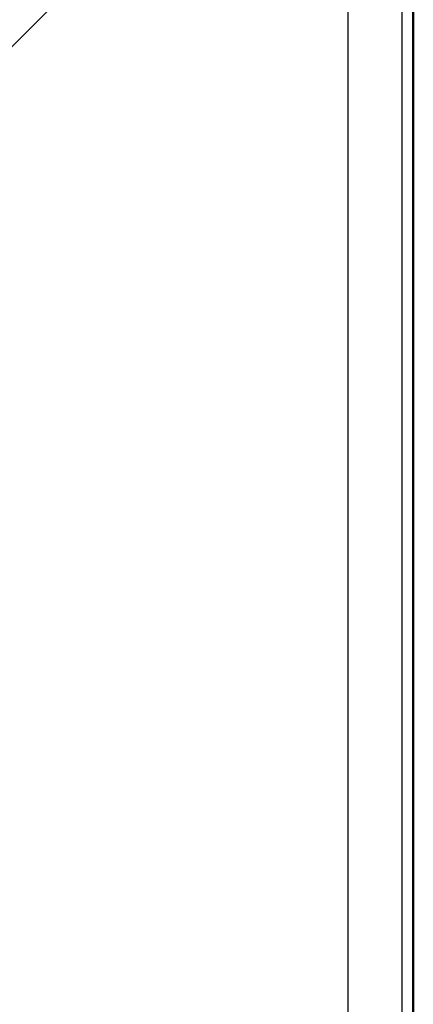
# Model space of a CAD drawing. Header units: millimetres. Extents: x 196 to 2279, y -1387 to 2348.
# Tile 75 of 82: x 575 to 662, y 1494 to 1712. Entities that reach past the tile are written whole.
import ezdxf

# ---------------------------------------------------------------- set-up
doc = ezdxf.new("R2010")
doc.units = ezdxf.units.MM
doc.header["$LTSCALE"] = 0.75
doc.layers.add('Visible', color=7, linetype='Continuous', lineweight=50)
doc.layers.add('Visible Narrow', color=7, linetype='Continuous', lineweight=25)

msp = doc.modelspace()

# ---------------------------------------------------------------- linework, layer by layer
at = {"layer": 'Visible', "extrusion": (0, 1, -2.96628e-13)}
msp.add_line((662.32, 1397.63, -1009.56), (662.32, 1769.29, -1009.56), dxfattribs=at)
at = {"layer": 'Visible Narrow', "extrusion": (0, 1, -2.96628e-13)}
for p, q in [((645.61, 1778.47, -964.58), (566.21, 1699.08, -959.69)), ((662.32, 1397.63, -1009.52), (662.32, 1769.29, -1009.52)), ((647.87, 1400.2, -964.72), (647.87, 1766.72, -964.72)), ((659.75, 1766.72, -976.41), (659.75, 1400.2, -976.41))]:
    msp.add_line(p, q, dxfattribs=at)

doc.saveas('drawing.dxf')
